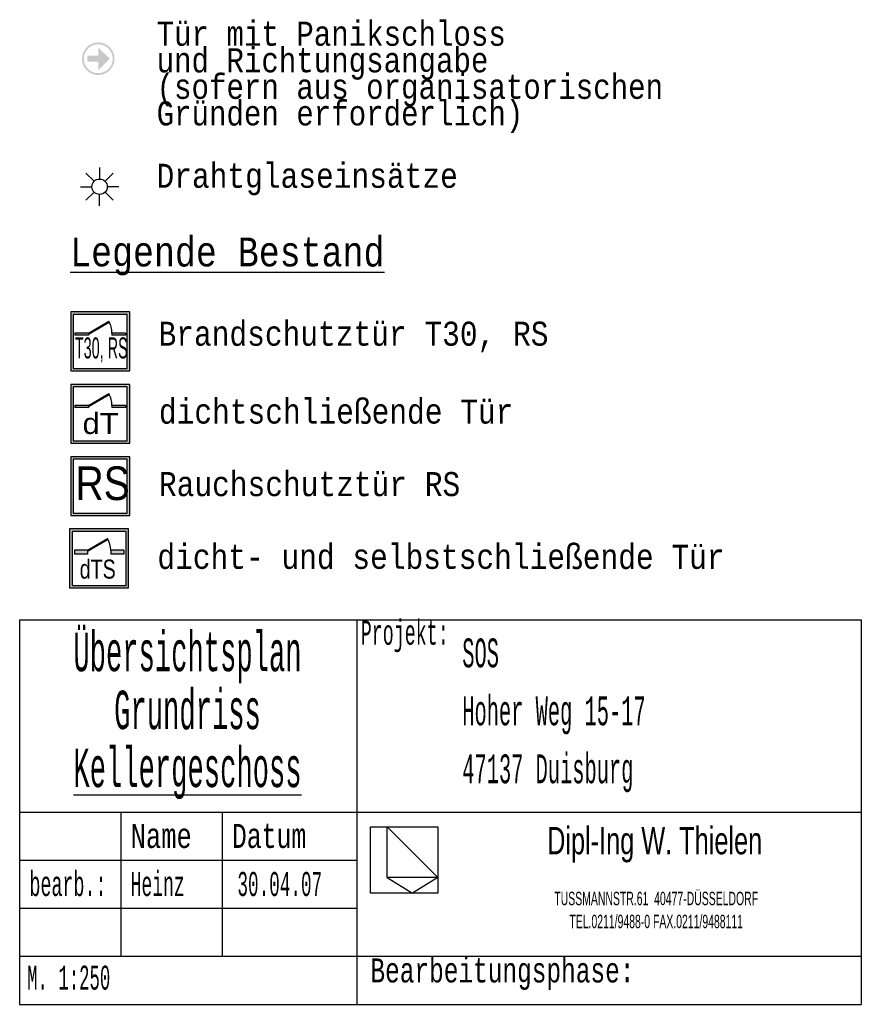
# Model space of a CAD drawing. Header units: metres. Extents: x -5 to 164, y -5 to 104.
# Tile 1 of 25: x -5.3581 to -5.2706, y -5.0678 to -4.9654. Entities that reach past the tile are written whole.
import ezdxf

# ---------------------------------------------------------------- set-up
doc = ezdxf.new("R2010")
doc.units = ezdxf.units.M
doc.linetypes.add('AUSGEZOGEN', pattern=[0])
doc.layers.add('XR$4$STANDARD', color=7, linetype='Continuous', lineweight=25)
doc.layers.add('XR$4$WAENDE', color=7, linetype='Continuous', lineweight=13)
doc.styles.add('ARIAL', font='ARIAL.TTF')
doc.styles.add('LUCIDACONSOLE', font='LUCON.TTF')

# ---------------------------------------------------------------- blocks, each defined once
blk = doc.blocks.new('NSY108')
at = {"color": 0, "linetype": 'ByBlock', "lineweight": -2}
for p, q in [((-0.000354, 0.000354), (-0.000141, 0.000141)), ((0, 0.0005), (0, 0.0002)), ((0.000354, 0.000354), (0.000141, 0.000141)), ((-0.0005, 0), (-0.0002, 0)), ((0.0005, 0), (0.0002, 0)), ((-0.000354, -0.000354), (-0.000141, -0.000141)), ((0, -0.0005), (0, -0.0002)), ((0.000354, -0.000354), (0.000141, -0.000141))]:
    blk.add_line(p, q, dxfattribs=at)
blk.add_circle((0, 0), 0.0002, dxfattribs=at)

msp = doc.modelspace()

# ---------------------------------------------------------------- hatches: boundary and pattern name
at = {"layer": 'XR$4$STANDARD', "linetype": 'AUSGEZOGEN', "lineweight": 13}
h = msp.add_hatch(color=6, dxfattribs=at)
h.paths.add_polyline_path([(-5.34824, -4.96949), (-5.34824, -4.96946), (-5.34824, -4.96943), (-5.34824, -4.9694), (-5.34824, -4.96937), (-5.34824, -4.96934), (-5.34825, -4.96931), (-5.34825, -4.96928), (-5.34825, -4.96925), (-5.34826, -4.96923), (-5.34826, -4.9692), (-5.34827, -4.96917), (-5.34827, -4.96914), (-5.34828, -4.96911), (-5.34829, -4.96908), (-5.34829, -4.96905), (-5.3483, -4.96902), (-5.34831, -4.969), (-5.34832, -4.96897), (-5.34833, -4.96894), (-5.34834, -4.96891), (-5.34835, -4.96888), (-5.34836, -4.96886), (-5.34837, -4.96883), (-5.34838, -4.9688), (-5.3484, -4.96878), (-5.34841, -4.96875), (-5.34842, -4.96872), (-5.34844, -4.9687), (-5.34845, -4.96867), (-5.34846, -4.96865), (-5.34848, -4.96862), (-5.34849, -4.96859), (-5.34851, -4.96857), (-5.34853, -4.96854), (-5.34854, -4.96852), (-5.34856, -4.9685), (-5.34858, -4.96847), (-5.3486, -4.96845), (-5.34861, -4.96843), (-5.34863, -4.9684), (-5.34865, -4.96838), (-5.34867, -4.96836), (-5.34869, -4.96834), (-5.34871, -4.96832), (-5.34873, -4.96829), (-5.34875, -4.96827), (-5.34877, -4.96825), (-5.3488, -4.96823), (-5.34882, -4.96821), (-5.34884, -4.9682), (-5.34886, -4.96818), (-5.34889, -4.96816), (-5.34891, -4.96814), (-5.34893, -4.96812), (-5.34896, -4.96811), (-5.34898, -4.96809), (-5.34901, -4.96807), (-5.34903, -4.96806), (-5.34906, -4.96804), (-5.34908, -4.96803), (-5.34911, -4.96801), (-5.34913, -4.968), (-5.34916, -4.96798), (-5.34919, -4.96797), (-5.34921, -4.96796), (-5.34924, -4.96795), (-5.34927, -4.96793), (-5.34929, -4.96792), (-5.34932, -4.96791), (-5.34935, -4.9679), (-5.34938, -4.96789), (-5.3494, -4.96788), (-5.34943, -4.96787), (-5.34946, -4.96787), (-5.34949, -4.96786), (-5.34952, -4.96785), (-5.34955, -4.96784), (-5.34958, -4.96784), (-5.3496, -4.96783), (-5.34963, -4.96783), (-5.34966, -4.96782), (-5.34969, -4.96782), (-5.34972, -4.96781), (-5.34975, -4.96781), (-5.34978, -4.96781), (-5.34981, -4.9678), (-5.34984, -4.9678), (-5.34987, -4.9678), (-5.3499, -4.9678), (-5.34993, -4.9678), (-5.34996, -4.9678), (-5.34999, -4.9678), (-5.35002, -4.9678), (-5.35005, -4.9678), (-5.35007, -4.96781), (-5.3501, -4.96781), (-5.35013, -4.96781), (-5.35016, -4.96782), (-5.35019, -4.96782), (-5.35022, -4.96783), (-5.35025, -4.96783), (-5.35028, -4.96784), (-5.35031, -4.96784), (-5.35034, -4.96785), (-5.35036, -4.96786), (-5.35039, -4.96787), (-5.35042, -4.96787), (-5.35045, -4.96788), (-5.35048, -4.96789), (-5.35051, -4.9679), (-5.35053, -4.96791), (-5.35056, -4.96792), (-5.35059, -4.96793), (-5.35061, -4.96795), (-5.35064, -4.96796), (-5.35067, -4.96797), (-5.35069, -4.96798), (-5.35072, -4.968), (-5.35075, -4.96801), (-5.35077, -4.96803), (-5.3508, -4.96804), (-5.35082, -4.96806), (-5.35085, -4.96807), (-5.35087, -4.96809), (-5.3509, -4.96811), (-5.35092, -4.96812), (-5.35094, -4.96814), (-5.35097, -4.96816), (-5.35099, -4.96818), (-5.35101, -4.9682), (-5.35104, -4.96821), (-5.35106, -4.96823), (-5.35108, -4.96825), (-5.3511, -4.96827), (-5.35112, -4.96829), (-5.35114, -4.96832), (-5.35116, -4.96834), (-5.35118, -4.96836), (-5.3512, -4.96838), (-5.35122, -4.9684), (-5.35124, -4.96843), (-5.35126, -4.96845), (-5.35128, -4.96847), (-5.35129, -4.9685), (-5.35131, -4.96852), (-5.35133, -4.96854), (-5.35134, -4.96857), (-5.35136, -4.96859), (-5.35138, -4.96862), (-5.35139, -4.96865), (-5.35141, -4.96867), (-5.35142, -4.9687), (-5.35143, -4.96872), (-5.35145, -4.96875), (-5.35146, -4.96878), (-5.35147, -4.9688), (-5.35148, -4.96883), (-5.35149, -4.96886), (-5.35151, -4.96888), (-5.35152, -4.96891), (-5.35153, -4.96894), (-5.35153, -4.96897), (-5.35154, -4.969), (-5.35155, -4.96902), (-5.35156, -4.96905), (-5.35157, -4.96908), (-5.35157, -4.96911), (-5.35158, -4.96914), (-5.35159, -4.96917), (-5.35159, -4.9692), (-5.3516, -4.96923), (-5.3516, -4.96925), (-5.3516, -4.96928), (-5.35161, -4.96931), (-5.35161, -4.96934), (-5.35161, -4.96937), (-5.35162, -4.9694), (-5.35162, -4.96943), (-5.35162, -4.96946), (-5.35162, -4.96949), (-5.35162, -4.96952), (-5.35162, -4.96955), (-5.35162, -4.96958), (-5.35161, -4.96961), (-5.35161, -4.96964), (-5.35161, -4.96967), (-5.3516, -4.9697), (-5.3516, -4.96973), (-5.3516, -4.96975), (-5.35159, -4.96978), (-5.35159, -4.96981), (-5.35158, -4.96984), (-5.35157, -4.96987), (-5.35157, -4.9699), (-5.35156, -4.96993), (-5.35155, -4.96996), (-5.35154, -4.96998), (-5.35153, -4.97001), (-5.35153, -4.97004), (-5.35152, -4.97007), (-5.35151, -4.9701), (-5.35149, -4.97012), (-5.35148, -4.97015), (-5.35147, -4.97018), (-5.35146, -4.9702), (-5.35145, -4.97023), (-5.35143, -4.97026), (-5.35142, -4.97028), (-5.35141, -4.97031), (-5.35139, -4.97034), (-5.35138, -4.97036), (-5.35136, -4.97039), (-5.35134, -4.97041), (-5.35133, -4.97044), (-5.35131, -4.97046), (-5.35129, -4.97048), (-5.35128, -4.97051), (-5.35126, -4.97053), (-5.35124, -4.97055), (-5.35122, -4.97058), (-5.3512, -4.9706), (-5.35118, -4.97062), (-5.35116, -4.97064), (-5.35114, -4.97066), (-5.35112, -4.97069), (-5.3511, -4.97071), (-5.35108, -4.97073), (-5.35106, -4.97075), (-5.35104, -4.97077), (-5.35101, -4.97078), (-5.35099, -4.9708), (-5.35097, -4.97082), (-5.35094, -4.97084), (-5.35092, -4.97086), (-5.3509, -4.97087), (-5.35087, -4.97089), (-5.35085, -4.97091), (-5.35082, -4.97092), (-5.3508, -4.97094), (-5.35077, -4.97095), (-5.35075, -4.97097), (-5.35072, -4.97098), (-5.35069, -4.971), (-5.35067, -4.97101), (-5.35064, -4.97102), (-5.35061, -4.97103), (-5.35059, -4.97105), (-5.35056, -4.97106), (-5.35053, -4.97107), (-5.35051, -4.97108), (-5.35048, -4.97109), (-5.35045, -4.9711), (-5.35042, -4.97111), (-5.35039, -4.97111), (-5.35036, -4.97112), (-5.35034, -4.97113), (-5.35031, -4.97114), (-5.35028, -4.97114), (-5.35025, -4.97115), (-5.35022, -4.97115), (-5.35019, -4.97116), (-5.35016, -4.97116), (-5.35013, -4.97117), (-5.3501, -4.97117), (-5.35007, -4.97117), (-5.35005, -4.97118), (-5.35002, -4.97118), (-5.34999, -4.97118), (-5.34996, -4.97118), (-5.34993, -4.97118), (-5.3499, -4.97118), (-5.34987, -4.97118), (-5.34984, -4.97118), (-5.34981, -4.97118), (-5.34978, -4.97117), (-5.34975, -4.97117), (-5.34972, -4.97117), (-5.34969, -4.97116), (-5.34966, -4.97116), (-5.34963, -4.97115), (-5.3496, -4.97115), (-5.34958, -4.97114), (-5.34955, -4.97114), (-5.34952, -4.97113), (-5.34949, -4.97112), (-5.34946, -4.97111), (-5.34943, -4.97111), (-5.3494, -4.9711), (-5.34938, -4.97109), (-5.34935, -4.97108), (-5.34932, -4.97107), (-5.34929, -4.97106), (-5.34927, -4.97105), (-5.34924, -4.97103), (-5.34921, -4.97102), (-5.34919, -4.97101), (-5.34916, -4.971), (-5.34913, -4.97098), (-5.34911, -4.97097), (-5.34908, -4.97095), (-5.34906, -4.97094), (-5.34903, -4.97092), (-5.34901, -4.97091), (-5.34898, -4.97089), (-5.34896, -4.97087), (-5.34893, -4.97086), (-5.34891, -4.97084), (-5.34889, -4.97082), (-5.34886, -4.9708), (-5.34884, -4.97078), (-5.34882, -4.97077), (-5.3488, -4.97075), (-5.34877, -4.97073), (-5.34875, -4.97071), (-5.34873, -4.97069), (-5.34871, -4.97066), (-5.34869, -4.97064), (-5.34867, -4.97062), (-5.34865, -4.9706), (-5.34863, -4.97058), (-5.34861, -4.97055), (-5.3486, -4.97053), (-5.34858, -4.97051), (-5.34856, -4.97048), (-5.34854, -4.97046), (-5.34853, -4.97044), (-5.34851, -4.97041), (-5.34849, -4.97039), (-5.34848, -4.97036), (-5.34846, -4.97034), (-5.34845, -4.97031), (-5.34844, -4.97028), (-5.34842, -4.97026), (-5.34841, -4.97023), (-5.3484, -4.9702), (-5.34838, -4.97018), (-5.34837, -4.97015), (-5.34836, -4.97012), (-5.34835, -4.9701), (-5.34834, -4.97007), (-5.34833, -4.97004), (-5.34832, -4.97001), (-5.34831, -4.96998), (-5.3483, -4.96996), (-5.34829, -4.96993), (-5.34829, -4.9699), (-5.34828, -4.96987), (-5.34827, -4.96984), (-5.34827, -4.96981), (-5.34826, -4.96978), (-5.34826, -4.96975), (-5.34825, -4.96973), (-5.34825, -4.9697), (-5.34825, -4.96967), (-5.34824, -4.96964), (-5.34824, -4.96961), (-5.34824, -4.96958), (-5.34824, -4.96955), (-5.34824, -4.96952)])
h.paths.add_polyline_path([(-5.34843, -4.96946), (-5.34843, -4.96949), (-5.34843, -4.96952), (-5.34843, -4.96954), (-5.34843, -4.96957), (-5.34843, -4.96959), (-5.34844, -4.96962), (-5.34844, -4.96965), (-5.34844, -4.96967), (-5.34844, -4.9697), (-5.34845, -4.96972), (-5.34845, -4.96975), (-5.34846, -4.96978), (-5.34846, -4.9698), (-5.34847, -4.96983), (-5.34847, -4.96985), (-5.34848, -4.96988), (-5.34849, -4.9699), (-5.34849, -4.96993), (-5.3485, -4.96995), (-5.34851, -4.96998), (-5.34852, -4.97), (-5.34853, -4.97003), (-5.34854, -4.97005), (-5.34855, -4.97008), (-5.34856, -4.9701), (-5.34857, -4.97012), (-5.34858, -4.97015), (-5.34859, -4.97017), (-5.3486, -4.97019), (-5.34862, -4.97022), (-5.34863, -4.97024), (-5.34864, -4.97026), (-5.34866, -4.97028), (-5.34867, -4.97031), (-5.34869, -4.97033), (-5.3487, -4.97035), (-5.34872, -4.97037), (-5.34873, -4.97039), (-5.34875, -4.97041), (-5.34876, -4.97043), (-5.34878, -4.97045), (-5.3488, -4.97047), (-5.34881, -4.97049), (-5.34883, -4.97051), (-5.34885, -4.97053), (-5.34887, -4.97055), (-5.34889, -4.97057), (-5.34891, -4.97059), (-5.34892, -4.9706), (-5.34894, -4.97062), (-5.34896, -4.97064), (-5.34898, -4.97065), (-5.34901, -4.97067), (-5.34903, -4.97069), (-5.34905, -4.9707), (-5.34907, -4.97072), (-5.34909, -4.97073), (-5.34911, -4.97075), (-5.34913, -4.97076), (-5.34916, -4.97077), (-5.34918, -4.97079), (-5.3492, -4.9708), (-5.34922, -4.97081), (-5.34925, -4.97082), (-5.34927, -4.97084), (-5.34929, -4.97085), (-5.34932, -4.97086), (-5.34934, -4.97087), (-5.34937, -4.97088), (-5.34939, -4.97089), (-5.34941, -4.9709), (-5.34944, -4.97091), (-5.34946, -4.97091), (-5.34949, -4.97092), (-5.34951, -4.97093), (-5.34954, -4.97094), (-5.34956, -4.97094), (-5.34959, -4.97095), (-5.34962, -4.97096), (-5.34964, -4.97096), (-5.34967, -4.97097), (-5.34969, -4.97097), (-5.34972, -4.97097), (-5.34974, -4.97098), (-5.34977, -4.97098), (-5.3498, -4.97098), (-5.34982, -4.97098), (-5.34985, -4.97099), (-5.34987, -4.97099), (-5.3499, -4.97099), (-5.34993, -4.97099), (-5.34995, -4.97099), (-5.34998, -4.97099), (-5.35001, -4.97099), (-5.35003, -4.97098), (-5.35006, -4.97098), (-5.35008, -4.97098), (-5.35011, -4.97098), (-5.35014, -4.97097), (-5.35016, -4.97097), (-5.35019, -4.97097), (-5.35021, -4.97096), (-5.35024, -4.97096), (-5.35026, -4.97095), (-5.35029, -4.97094), (-5.35031, -4.97094), (-5.35034, -4.97093), (-5.35037, -4.97092), (-5.35039, -4.97091), (-5.35041, -4.97091), (-5.35044, -4.9709), (-5.35046, -4.97089), (-5.35049, -4.97088), (-5.35051, -4.97087), (-5.35054, -4.97086), (-5.35056, -4.97085), (-5.35058, -4.97084), (-5.35061, -4.97082), (-5.35063, -4.97081), (-5.35065, -4.9708), (-5.35068, -4.97079), (-5.3507, -4.97077), (-5.35072, -4.97076), (-5.35074, -4.97075), (-5.35076, -4.97073), (-5.35079, -4.97072), (-5.35081, -4.9707), (-5.35083, -4.97069), (-5.35085, -4.97067), (-5.35087, -4.97065), (-5.35089, -4.97064), (-5.35091, -4.97062), (-5.35093, -4.9706), (-5.35095, -4.97059), (-5.35097, -4.97057), (-5.35099, -4.97055), (-5.351, -4.97053), (-5.35102, -4.97051), (-5.35104, -4.97049), (-5.35106, -4.97047), (-5.35107, -4.97045), (-5.35109, -4.97043), (-5.35111, -4.97041), (-5.35112, -4.97039), (-5.35114, -4.97037), (-5.35115, -4.97035), (-5.35117, -4.97033), (-5.35118, -4.97031), (-5.3512, -4.97028), (-5.35121, -4.97026), (-5.35122, -4.97024), (-5.35124, -4.97022), (-5.35125, -4.97019), (-5.35126, -4.97017), (-5.35127, -4.97015), (-5.35128, -4.97012), (-5.3513, -4.9701), (-5.35131, -4.97008), (-5.35132, -4.97005), (-5.35133, -4.97003), (-5.35133, -4.97), (-5.35134, -4.96998), (-5.35135, -4.96995), (-5.35136, -4.96993), (-5.35137, -4.9699), (-5.35137, -4.96988), (-5.35138, -4.96985), (-5.35139, -4.96983), (-5.35139, -4.9698), (-5.3514, -4.96978), (-5.3514, -4.96975), (-5.35141, -4.96972), (-5.35141, -4.9697), (-5.35141, -4.96967), (-5.35142, -4.96965), (-5.35142, -4.96962), (-5.35142, -4.96959), (-5.35142, -4.96957), (-5.35142, -4.96954), (-5.35142, -4.96952), (-5.35143, -4.96949), (-5.35142, -4.96946), (-5.35142, -4.96944), (-5.35142, -4.96941), (-5.35142, -4.96939), (-5.35142, -4.96936), (-5.35142, -4.96933), (-5.35141, -4.96931), (-5.35141, -4.96928), (-5.35141, -4.96926), (-5.3514, -4.96923), (-5.3514, -4.9692), (-5.35139, -4.96918), (-5.35139, -4.96915), (-5.35138, -4.96913), (-5.35137, -4.9691), (-5.35137, -4.96908), (-5.35136, -4.96905), (-5.35135, -4.96903), (-5.35134, -4.969), (-5.35133, -4.96898), (-5.35133, -4.96895), (-5.35132, -4.96893), (-5.35131, -4.9689), (-5.3513, -4.96888), (-5.35128, -4.96886), (-5.35127, -4.96883), (-5.35126, -4.96881), (-5.35125, -4.96879), (-5.35124, -4.96876), (-5.35122, -4.96874), (-5.35121, -4.96872), (-5.3512, -4.9687), (-5.35118, -4.96867), (-5.35117, -4.96865), (-5.35115, -4.96863), (-5.35114, -4.96861), (-5.35112, -4.96859), (-5.35111, -4.96857), (-5.35109, -4.96855), (-5.35107, -4.96853), (-5.35106, -4.96851), (-5.35104, -4.96849), (-5.35102, -4.96847), (-5.351, -4.96845), (-5.35099, -4.96843), (-5.35097, -4.96841), (-5.35095, -4.96839), (-5.35093, -4.96838), (-5.35091, -4.96836), (-5.35089, -4.96834), (-5.35087, -4.96833), (-5.35085, -4.96831), (-5.35083, -4.96829), (-5.35081, -4.96828), (-5.35079, -4.96826), (-5.35076, -4.96825), (-5.35074, -4.96823), (-5.35072, -4.96822), (-5.3507, -4.96821), (-5.35068, -4.96819), (-5.35065, -4.96818), (-5.35063, -4.96817), (-5.35061, -4.96816), (-5.35058, -4.96814), (-5.35056, -4.96813), (-5.35054, -4.96812), (-5.35051, -4.96811), (-5.35049, -4.9681), (-5.35046, -4.96809), (-5.35044, -4.96808), (-5.35041, -4.96807), (-5.35039, -4.96807), (-5.35037, -4.96806), (-5.35034, -4.96805), (-5.35031, -4.96804), (-5.35029, -4.96804), (-5.35026, -4.96803), (-5.35024, -4.96802), (-5.35021, -4.96802), (-5.35019, -4.96801), (-5.35016, -4.96801), (-5.35014, -4.96801), (-5.35011, -4.968), (-5.35008, -4.968), (-5.35006, -4.968), (-5.35003, -4.968), (-5.35001, -4.96799), (-5.34998, -4.96799), (-5.34995, -4.96799), (-5.34993, -4.96799), (-5.3499, -4.96799), (-5.34987, -4.96799), (-5.34985, -4.96799), (-5.34982, -4.968), (-5.3498, -4.968), (-5.34977, -4.968), (-5.34974, -4.968), (-5.34972, -4.96801), (-5.34969, -4.96801), (-5.34967, -4.96801), (-5.34964, -4.96802), (-5.34962, -4.96802), (-5.34959, -4.96803), (-5.34956, -4.96804), (-5.34954, -4.96804), (-5.34951, -4.96805), (-5.34949, -4.96806), (-5.34946, -4.96807), (-5.34944, -4.96807), (-5.34941, -4.96808), (-5.34939, -4.96809), (-5.34937, -4.9681), (-5.34934, -4.96811), (-5.34932, -4.96812), (-5.34929, -4.96813), (-5.34927, -4.96814), (-5.34925, -4.96816), (-5.34922, -4.96817), (-5.3492, -4.96818), (-5.34918, -4.96819), (-5.34916, -4.96821), (-5.34913, -4.96822), (-5.34911, -4.96823), (-5.34909, -4.96825), (-5.34907, -4.96826), (-5.34905, -4.96828), (-5.34903, -4.96829), (-5.34901, -4.96831), (-5.34898, -4.96833), (-5.34896, -4.96834), (-5.34894, -4.96836), (-5.34892, -4.96838), (-5.34891, -4.96839), (-5.34889, -4.96841), (-5.34887, -4.96843), (-5.34885, -4.96845), (-5.34883, -4.96847), (-5.34881, -4.96849), (-5.3488, -4.96851), (-5.34878, -4.96853), (-5.34876, -4.96855), (-5.34875, -4.96857), (-5.34873, -4.96859), (-5.34872, -4.96861), (-5.3487, -4.96863), (-5.34869, -4.96865), (-5.34867, -4.96867), (-5.34866, -4.9687), (-5.34864, -4.96872), (-5.34863, -4.96874), (-5.34862, -4.96876), (-5.3486, -4.96879), (-5.34859, -4.96881), (-5.34858, -4.96883), (-5.34857, -4.96886), (-5.34856, -4.96888), (-5.34855, -4.9689), (-5.34854, -4.96893), (-5.34853, -4.96895), (-5.34852, -4.96898), (-5.34851, -4.969), (-5.3485, -4.96903), (-5.34849, -4.96905), (-5.34849, -4.96908), (-5.34848, -4.9691), (-5.34847, -4.96913), (-5.34847, -4.96915), (-5.34846, -4.96918), (-5.34846, -4.9692), (-5.34845, -4.96923), (-5.34845, -4.96926), (-5.34844, -4.96928), (-5.34844, -4.96931), (-5.34844, -4.96933), (-5.34844, -4.96936), (-5.34843, -4.96939), (-5.34843, -4.96941), (-5.34843, -4.96944)], flags=16)
msp.add_hatch(color=6, dxfattribs=at).paths.add_polyline_path([(-5.34993, -4.9683), (-5.34993, -4.96918), (-5.35108, -4.96918), (-5.35108, -4.9698), (-5.34993, -4.9698), (-5.34993, -4.97068), (-5.34873, -4.96949)])
at = {"layer": 'XR$4$STANDARD', "linetype": 'AUSGEZOGEN', "lineweight": 140}
h = msp.add_hatch(color=0, dxfattribs=at)
h.paths.add_polyline_path([(-5.34666, -4.99583), (-5.35279, -4.99583), (-5.35279, -5.00196), (-5.34666, -5.00196)])
h.paths.add_polyline_path([(-5.35252, -4.9961), (-5.34692, -4.9961), (-5.34692, -5.0017), (-5.35252, -5.0017)], flags=16)
for points in [[(-5.35095, -4.99802), (-5.35095, -4.99813), (-5.34878, -4.99688), (-5.34883, -4.9968)], [(-5.35095, -4.99824), (-5.35095, -4.99802), (-5.35235, -4.99802), (-5.35235, -4.99824)], [(-5.3471, -4.99824), (-5.3471, -4.99802), (-5.3485, -4.99802), (-5.3485, -4.99824)], [(-5.35095, -5.00555), (-5.35095, -5.00566), (-5.34878, -5.0044), (-5.34883, -5.00432)], [(-5.35095, -5.00576), (-5.35095, -5.00555), (-5.35235, -5.00555), (-5.35235, -5.00576)], [(-5.3471, -5.00576), (-5.3471, -5.00555), (-5.3485, -5.00555), (-5.3485, -5.00576)], [(-5.35103, -5.02059), (-5.35103, -5.0207), (-5.34891, -5.01947), (-5.34895, -5.01939)], [(-5.35103, -5.02102), (-5.35103, -5.02059), (-5.3524, -5.02059), (-5.3524, -5.02102)], [(-5.34726, -5.02102), (-5.34726, -5.02059), (-5.34863, -5.02059), (-5.34863, -5.02102)]]:
    msp.add_hatch(color=0, dxfattribs=at).paths.add_polyline_path(points)
h = msp.add_hatch(color=0, dxfattribs=at)
h.paths.add_polyline_path([(-5.34666, -5.00336), (-5.35279, -5.00336), (-5.35279, -5.00948), (-5.34666, -5.00948)])
h.paths.add_polyline_path([(-5.35252, -5.00362), (-5.34692, -5.00362), (-5.34692, -5.00922), (-5.35252, -5.00922)], flags=16)
h = msp.add_hatch(color=0, dxfattribs=at)
h.paths.add_polyline_path([(-5.34666, -5.01088), (-5.35279, -5.01088), (-5.35279, -5.01701), (-5.34666, -5.01701)])
h.paths.add_polyline_path([(-5.35252, -5.01114), (-5.34692, -5.01114), (-5.34692, -5.01674), (-5.35252, -5.01674)], flags=16)
h = msp.add_hatch(color=0, dxfattribs=at)
h.paths.add_polyline_path([(-5.34678, -5.0184), (-5.35291, -5.0184), (-5.35291, -5.02453), (-5.34678, -5.02453)])
h.paths.add_polyline_path([(-5.35264, -5.01867), (-5.34704, -5.01867), (-5.34704, -5.02427), (-5.35264, -5.02427)], flags=16)

# ---------------------------------------------------------------- linework, layer by layer
at = {"layer": 'XR$4$STANDARD', "color": 0, "linetype": 'AUSGEZOGEN', "lineweight": 25}
for p, q in [((-5.34666, -4.99583), (-5.35279, -4.99583)), ((-5.35279, -4.99583), (-5.35279, -5.00196)), ((-5.34692, -4.9961), (-5.35252, -4.9961)), ((-5.35252, -4.9961), (-5.35252, -5.0017)), ((-5.34692, -5.0017), (-5.34692, -4.9961)), ((-5.34666, -5.00196), (-5.34666, -4.99583)), ((-5.35279, -5.00196), (-5.34666, -5.00196)), ((-5.35252, -5.0017), (-5.34692, -5.0017)), ((-5.34666, -5.00336), (-5.35279, -5.00336)), ((-5.35279, -5.00336), (-5.35279, -5.00948)), ((-5.34666, -5.00948), (-5.34666, -5.00336)), ((-5.34692, -5.00362), (-5.35252, -5.00362)), ((-5.35252, -5.00362), (-5.35252, -5.00922)), ((-5.34692, -5.00922), (-5.34692, -5.00362)), ((-5.35279, -5.00948), (-5.34666, -5.00948)), ((-5.35252, -5.00922), (-5.34692, -5.00922)), ((-5.34666, -5.01088), (-5.35279, -5.01088)), ((-5.35279, -5.01088), (-5.35279, -5.01701)), ((-5.34692, -5.01114), (-5.35252, -5.01114)), ((-5.35252, -5.01114), (-5.35252, -5.01674)), ((-5.34692, -5.01674), (-5.34692, -5.01114)), ((-5.34666, -5.01701), (-5.34666, -5.01088)), ((-5.35252, -5.01674), (-5.34692, -5.01674)), ((-5.35279, -5.01701), (-5.34666, -5.01701)), ((-5.34678, -5.0184), (-5.35291, -5.0184)), ((-5.35291, -5.0184), (-5.35291, -5.02453)), ((-5.34704, -5.01867), (-5.35264, -5.01867)), ((-5.35264, -5.01867), (-5.35264, -5.02427)), ((-5.34704, -5.02427), (-5.34704, -5.01867)), ((-5.34678, -5.02453), (-5.34678, -5.0184)), ((-5.35291, -5.02453), (-5.34678, -5.02453)), ((-5.35264, -5.02427), (-5.34704, -5.02427)), ((-5.3581, -5.02784), (-5.2706, -5.02784)), ((-5.32305, -5.02784), (-5.32305, -5.06784)), ((-5.3581, -5.04784), (-5.2706, -5.04784)), ((-5.34757, -5.04784), (-5.34757, -5.06284)), ((-5.33704, -5.04784), (-5.33704, -5.06284)), ((-5.32163, -5.04938), (-5.32163, -5.04938)), ((-5.32163, -5.04938), (-5.32163, -5.04938)), ((-5.32163, -5.04938), (-5.31463, -5.04938)), ((-5.32163, -5.05629), (-5.32163, -5.04938)), ((-5.31463, -5.04938), (-5.31463, -5.04938)), ((-5.31463, -5.04938), (-5.31463, -5.04938)), ((-5.31463, -5.04938), (-5.31463, -5.05629)), ((-5.3581, -5.05284), (-5.32305, -5.05284)), ((-5.31463, -5.05629), (-5.32163, -5.05629)), ((-5.3581, -5.05784), (-5.32305, -5.05784)), ((-5.3581, -5.06284), (-5.2706, -5.06284))]:
    msp.add_line(p, q, dxfattribs=at)
at = {"layer": 'XR$4$STANDARD', "color": 1, "linetype": 'AUSGEZOGEN', "lineweight": 25}
for p, q in [((-5.35095, -4.99802), (-5.34883, -4.9968)), ((-5.35095, -4.99813), (-5.34878, -4.99688)), ((-5.35095, -4.99802), (-5.35235, -4.99802)), ((-5.35235, -4.99802), (-5.35235, -4.99824)), ((-5.35095, -4.99824), (-5.35235, -4.99824)), ((-5.35095, -4.99802), (-5.35095, -4.99824)), ((-5.3471, -4.99802), (-5.3485, -4.99802)), ((-5.3485, -4.99802), (-5.3485, -4.99824)), ((-5.3471, -4.99824), (-5.3485, -4.99824)), ((-5.3471, -4.99802), (-5.3471, -4.99824)), ((-5.35095, -5.00555), (-5.34883, -5.00432)), ((-5.35095, -5.00566), (-5.34878, -5.0044)), ((-5.35095, -5.00555), (-5.35235, -5.00555)), ((-5.35235, -5.00555), (-5.35235, -5.00576)), ((-5.35095, -5.00555), (-5.35095, -5.00576)), ((-5.3471, -5.00555), (-5.3485, -5.00555)), ((-5.3485, -5.00555), (-5.3485, -5.00576)), ((-5.3471, -5.00555), (-5.3471, -5.00576)), ((-5.35095, -5.00576), (-5.35235, -5.00576)), ((-5.3471, -5.00576), (-5.3485, -5.00576)), ((-5.35103, -5.02059), (-5.34895, -5.01939)), ((-5.35103, -5.0207), (-5.34891, -5.01947)), ((-5.3524, -5.02059), (-5.3524, -5.02102)), ((-5.35103, -5.02059), (-5.3524, -5.02059)), ((-5.35103, -5.02059), (-5.35103, -5.02102)), ((-5.34863, -5.02059), (-5.34863, -5.02102)), ((-5.34726, -5.02059), (-5.34863, -5.02059)), ((-5.34726, -5.02059), (-5.34726, -5.02102)), ((-5.35103, -5.02102), (-5.3524, -5.02102)), ((-5.34726, -5.02102), (-5.34863, -5.02102)), ((-5.3581, -5.02784), (-5.3581, -5.06784)), ((-5.2706, -5.02784), (-5.2706, -5.06784)), ((-5.31988, -5.05463), (-5.31988, -5.04938)), ((-5.31988, -5.05463), (-5.31726, -5.05629)), ((-5.3581, -5.06784), (-5.2706, -5.06784))]:
    msp.add_line(p, q, dxfattribs=at)
at = {"layer": 'XR$4$STANDARD', "color": 2, "linetype": 'AUSGEZOGEN', "lineweight": 25}
for p, q in [((-5.31988, -5.04938), (-5.31463, -5.05463)), ((-5.31463, -5.05463), (-5.31988, -5.05463)), ((-5.31463, -5.05463), (-5.31726, -5.05629))]:
    msp.add_line(p, q, dxfattribs=at)
at = {"layer": 'XR$4$STANDARD', "color": 1, "linetype": 'AUSGEZOGEN', "lineweight": 25}
for centre, radius in [((-5.35095, -4.99802), 0.00245), ((-5.35095, -5.00555), 0.00245), ((-5.35103, -5.02059), 0.0024)]:
    msp.add_arc(centre, radius, 0, 30, dxfattribs=at)

# ---------------------------------------------------------------- block references
at = {"layer": 'XR$4$STANDARD', "color": 0, "linetype": 'AUSGEZOGEN', "lineweight": 25, "xscale": 4, "yscale": 4, "zscale": 4}
msp.add_blockref('NSY108', (-5.34979, -4.9828), dxfattribs=at)

# ---------------------------------------------------------------- texts
at = {"layer": 'XR$4$STANDARD', "color": 0, "linetype": 'AUSGEZOGEN', "lineweight": 25, "style": 'LUCIDACONSOLE'}
for s, insert, char_height, width, attachment_point, line_spacing_factor in [('{\\fLucida Console|i0|b0;\\H0.002500;\\W0.857143;\\C7;Tür mit Panikschloss}\\P{\\fLucida Console|i0|b0;\\H0.002500;\\W0.857143;\\C7;und Richtungsangabe}\\P{\\fLucida Console|i0|b0;\\H0.002500;\\W0.857143;\\C7;(sofern aus organisatorischen}\\P{\\fLucida Console|i0|b0;\\H0.002500;\\W0.857143;\\C7;Gründen erforderlich)}\\P', (-5.34386, -4.96564), 0.0025, 0.061157, 1, 0.662651), ('{\\fLucida Console|i0|b0;\\H0.004000;\\W0.500000;\\C7;Übersichtsplan}\\P{\\fLucida Console|i0|b0;\\H0.004000;\\W0.500000;\\C7;Grundriss}\\P{\\L\\fLucida Console|i0|b0;\\H0.004000;\\W0.500000;\\C7;Kellergeschoss\\l}\\P', (-5.34065, -5.02919), 0.004, 0.028091, 2, 0.903614)]:
    msp.add_mtext(s, dxfattribs=dict(at, insert=insert, char_height=char_height, width=width, attachment_point=attachment_point, line_spacing_factor=line_spacing_factor))
at = {"layer": 'XR$4$STANDARD', "color": 0, "linetype": 'AUSGEZOGEN', "lineweight": 25, "attachment_point": 7}
for s, insert, char_height, width, style in [('\\W0.87;Drahtglaseinsätze', (-5.34387, -4.9837), 0.0025, 0.0363047, 'LUCIDACONSOLE'), ('{\\L\\fLucida Console|i0|b0;\\H0.003000;\\W0.857143;\\C7;Legende Bestand\\l}\\P', (-5.35285, -4.99203), 0.003, 0.0386046, 'LUCIDACONSOLE'), ('\\W0.87;Brandschutztür\\~T30,\\~RS', (-5.34366, -5.00001), 0.0025, 0.0466602, 'LUCIDACONSOLE'), ('\\W0.49;T30,\\~RS', (-5.35236, -5.00107), 0.0021875, 0.0059275, 'ARIAL'), ('\\W0.87;dichtschließende\\~Tür', (-5.34362, -5.00749), 0.0025, 0.0425163, 'LUCIDACONSOLE'), ('\\W1.05;dT', (-5.35156, -5.00855), 0.002188, 0.0047225, 'ARIAL'), ('\\W0.83;RS', (-5.35229, -5.01544), 0.0035, 0.0065763, 'ARIAL'), ('\\W0.87;Rauchschutztür\\~RS', (-5.34362, -5.01502), 0.0025, 0.0363066, 'LUCIDACONSOLE'), ('\\W0.87;dicht-\\~und\\~selbstschließende\\~Tür', (-5.34378, -5.0226), 0.0025, 0.0673692, 'LUCIDACONSOLE'), ('\\W0.74;dTS', (-5.35186, -5.02359), 0.001978, 0.0043291, 'ARIAL'), ('\\W0.54;Projekt:', (-5.32264, -5.03122), 0.0025, 0.0103425, 'LUCIDACONSOLE'), ('\\W0.75;Name', (-5.34656, -5.05161), 0.0025, 0.0076995, 'LUCIDACONSOLE'), ('\\W0.73;Datum', (-5.33603, -5.05161), 0.0025, 0.0093704, 'LUCIDACONSOLE'), ('\\W0.54;bearb.:', (-5.35708, -5.05661), 0.0025, 0.0091368, 'LUCIDACONSOLE'), ('\\W0.53;Heinz', (-5.34656, -5.05661), 0.0025, 0.0066999, 'LUCIDACONSOLE'), ('\\W0.52;30.04.07', (-5.33546, -5.05661), 0.0025, 0.0103195, 'LUCIDACONSOLE'), ('\\W0.51;M.\\~1:250', (-5.35732, -5.06635), 0.0025, 0.0103079, 'LUCIDACONSOLE'), ('\\W0.72;Bearbeitungsphase:', (-5.32163, -5.06635), 0.0025, 0.0313559, 'LUCIDACONSOLE')]:
    msp.add_mtext(s, dxfattribs=dict(at, insert=insert, char_height=char_height, width=width, style=style))
at = {"layer": 'XR$4$STANDARD', "color": 4, "linetype": 'AUSGEZOGEN', "lineweight": 25, "insert": (-5.29208, -5.05124), "char_height": 0.00285, "width": 0.0344449, "attachment_point": 5}
msp.add_mtext('\\W0.69;Dipl-Ing\\~W.\\~Thielen', dxfattribs=at)
at = {"layer": 'XR$4$STANDARD', "color": 4, "linetype": 'AUSGEZOGEN', "lineweight": 25, "insert": (-5.29192, -5.05613), "char_height": 0.0014, "width": 0.0270725, "attachment_point": 2, "line_spacing_factor": 1.024096}
msp.add_mtext('\\W0.58;TUSSMANNSTR.61\\~\\~40477-DÜSSELDORF\\PTEL.0211/9488-0\\~FAX.0211/9488111', dxfattribs=at)
at = {"layer": 'XR$4$WAENDE', "color": 0, "linetype": 'AUSGEZOGEN', "lineweight": 25, "insert": (-5.31208, -5.02979), "char_height": 0.003, "width": 0.0225658, "attachment_point": 1, "line_spacing_factor": 1.204819, "style": 'LUCIDACONSOLE'}
msp.add_mtext('{\\fLucida Console|i0|b0;\\H0.003000;\\W0.500000;\\C7;SOS}\\P{\\fLucida Console|i0|b0;\\H0.003000;\\W0.500000;\\C7;Hoher Weg 15-17}\\P{\\fLucida Console|i0|b0;\\H0.003000;\\W0.500000;\\C7;47137 Duisburg}\\P', dxfattribs=at)

doc.saveas('drawing.dxf')
